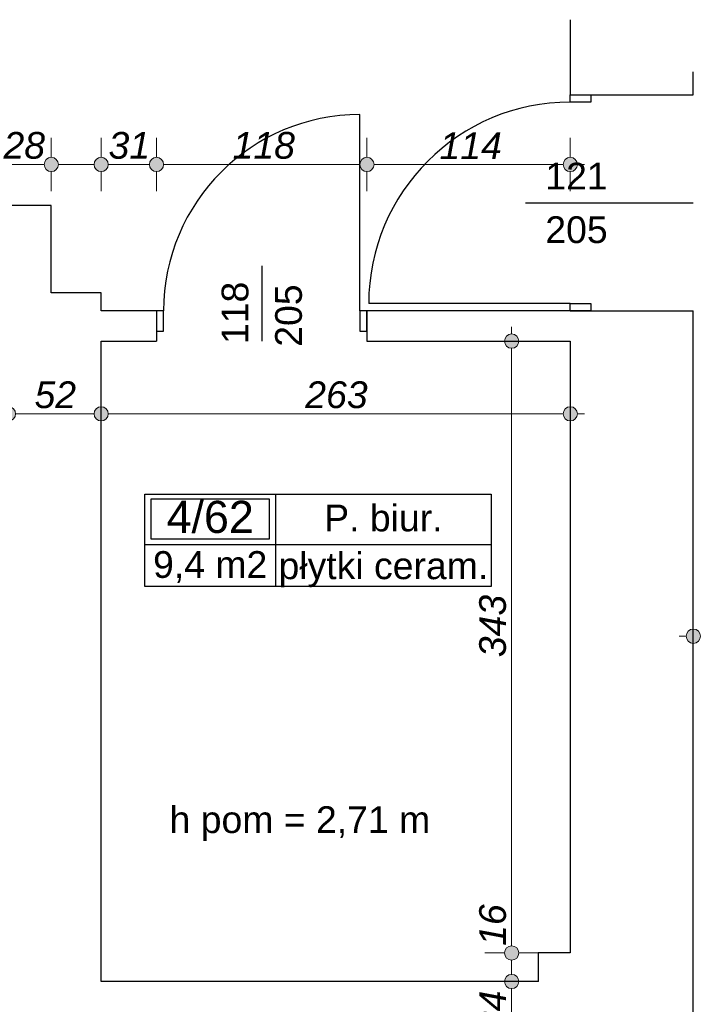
# Model space of a CAD drawing. Header units: millimetres. Extents: x -170998 to -45998, y 10557 to 52557.
# Tile 85 of 92: x -89695 to -85918, y 27582 to 33101. Entities that reach past the tile are written whole.
import ezdxf
from ezdxf.enums import TextEntityAlignment as Align

# ---------------------------------------------------------------- set-up
doc = ezdxf.new("R2010")
doc.units = ezdxf.units.MM
doc.header["$MEASUREMENT"] = 0
for name, color, linetype in [('Drzwi', 7, 'Continuous'), ('Obiekt', 7, 'Continuous'), ('Strefa', 7, 'Continuous'), ('Słup', 7, 'Continuous'), ('Tekst', 7, 'Continuous'), ('Wymiary', 7, 'Continuous'), ('Ściana', 7, 'Continuous')]:
    doc.layers.add(name, color=color, linetype=linetype)
doc.styles.add('Arial', font='txt')
doc.styles.add('Times new roman', font='txt')
doc.dimstyles.new('GENERATED_STYLE__1', dxfattribs={"dimtxt": 150, "dimasz": 152, "dimexe": 0.18, "dimexo": 0, "dimgap": 0.09, "dimtad": 1, "dimtih": 1, "dimtoh": 1, "dimlfac": 0.1, "dimzin": 0, "dimdsep": 46, "dimtxsty": 'Arial', "dimblk": 'ARROWHEAD_11', "dimblk1": 'ARROWHEAD_11', "dimblk2": 'ARROWHEAD_11', "dimcen": 0.09, "dimclrd": 114, "dimclre": 114, "dimclrt": 114, "dimazin": 0, "dimtfac": 1, "dimtdec": 4, "dimtmove": 0, "dimatfit": 3, "dimfxl": 1, "dimtolj": 1, "dimtzin": 0, "dimarcsym": 0})
doc.dimstyles.new('GENERATED_STYLE__2', dxfattribs={"dimtxt": 150, "dimasz": 152, "dimexe": 0.18, "dimexo": 0, "dimgap": 0.09, "dimtad": 1, "dimlfac": 0.1, "dimzin": 0, "dimdsep": 46, "dimtxsty": 'Arial', "dimblk": 'ARROWHEAD_11', "dimblk1": 'ARROWHEAD_11', "dimblk2": 'ARROWHEAD_11', "dimcen": 0.09, "dimclrd": 114, "dimclre": 114, "dimclrt": 114, "dimazin": 0, "dimtfac": 1, "dimtdec": 4, "dimtmove": 0, "dimatfit": 3, "dimfxl": 1, "dimtolj": 1, "dimtzin": 0, "dimarcsym": 0})

# ---------------------------------------------------------------- blocks, each defined once
blk = doc.blocks.new('P. biur._4_62_62', base_point=(-88259.8, 30159))
at = {"layer": 'Strefa'}
for p, q in [((-88993.8, 30441.9), (-87051.6, 30441.9)), ((-88993.8, 29923.3), (-88993.8, 30441.9)), ((-88957.1, 30416), (-88296.5, 30416)), ((-88957.1, 30189.7), (-88957.1, 30416)), ((-88296.5, 30416), (-88296.5, 30189.7)), ((-88259.8, 30441.9), (-88259.8, 29923.3)), ((-87051.6, 30441.9), (-87051.6, 29923.3)), ((-88993.8, 30159), (-87051.6, 30159)), ((-88296.5, 30189.7), (-88957.1, 30189.7)), ((-87051.6, 29923.3), (-88993.8, 29923.3))]:
    blk.add_line(p, q, dxfattribs=at)
at = {"layer": 'Strefa', "style": 'Arial'}
for tag, height, p in [('ROOM_NUMBER', 180, (-88626.8, 30314)), ('ROOM_NAME', 150, (-87655.7, 30307.9)), ('ROOM_CALC_AREA', 150, (-88626.8, 30047)), ('floor_f', 150, (-87655.7, 30039.9))]:
    blk.add_attdef(tag, text='', height=height, dxfattribs=at).set_placement(p, align=Align.MIDDLE_CENTER)
blk = doc.blocks.new('*D214')
at = {"layer": 'Wymiary', "linetype": 'Continuous', "lineweight": 13}
for points in [[(-91728, 32289.6), (-91731.1, 32304.9), (-91739.7, 32317.9), (-91752.7, 32326.5), (-91768, 32329.6), (-91783.3, 32326.5), (-91796.3, 32317.9), (-91805, 32304.9), (-91808, 32289.6), (-91805, 32274.3), (-91796.3, 32261.3), (-91783.3, 32252.6), (-91768, 32249.6), (-91752.7, 32252.6), (-91739.7, 32261.3), (-91731.1, 32274.3)], [(-89478, 32289.6), (-89481.1, 32304.9), (-89489.7, 32317.9), (-89502.7, 32326.5), (-89518, 32329.6), (-89533.3, 32326.5), (-89546.3, 32317.9), (-89555, 32304.9), (-89558, 32289.6), (-89555, 32274.3), (-89546.3, 32261.3), (-89533.3, 32252.6), (-89518, 32249.6), (-89502.7, 32252.6), (-89489.7, 32261.3), (-89481.1, 32274.3)]]:
    blk.add_hatch(color=114, dxfattribs=at).paths.add_polyline_path(points)
at = {"layer": 'Wymiary', "color": 114, "lineweight": 13}
for p, q in [((-91768, 32329.6), (-91768, 32439.6)), ((-89518, 32329.6), (-89518, 32439.6)), ((-91728, 32289.6), (-89558, 32289.6)), ((-91768, 32139.6), (-91768, 32249.6)), ((-89518, 32139.6), (-89518, 32249.6))]:
    blk.add_line(p, q, dxfattribs=at)
for centre in [(-91768, 32289.6), (-89518, 32289.6)]:
    blk.add_circle(centre, 40, dxfattribs=at)
at = {"layer": 'Wymiary', "color": 114, "lineweight": 13, "char_height": 150, "attachment_point": 7, "style": 'Arial'}
for s, insert in [('\\A1;{\\fArial|b0|i1|c238|p38;225}', (-90927.6, 32319.6)), ('\\A1;{\\fArial|b0|i1|c238|p38;28}', (-89785.7, 32319.6))]:
    blk.add_mtext(s, dxfattribs=dict(at, insert=insert))
blk = doc.blocks.new('ARROWHEAD_11')
at = {"color": 0, "linetype": 'Continuous', "lineweight": 0}
blk.add_line((0, 0), (-1, 0), dxfattribs=at)
at = {"color": 0, "linetype": 'Continuous', "lineweight": 0, "const_width": 0.25, "flags": 128}
blk.add_lwpolyline([(-0.125, 0, 1), (0.125, 0, 1)], format="xyb", close=True, dxfattribs=at)
blk = doc.blocks.new('*D215')
at = {"layer": 'Wymiary', "linetype": 'Continuous', "lineweight": 13}
for points in [[(-89478, 32289.6), (-89481.1, 32304.9), (-89489.7, 32317.9), (-89502.7, 32326.5), (-89518, 32329.6), (-89533.3, 32326.5), (-89546.3, 32317.9), (-89555, 32304.9), (-89558, 32289.6), (-89555, 32274.3), (-89546.3, 32261.3), (-89533.3, 32252.6), (-89518, 32249.6), (-89502.7, 32252.6), (-89489.7, 32261.3), (-89481.1, 32274.3)], [(-89198, 32289.6), (-89201.1, 32304.9), (-89209.7, 32317.9), (-89222.7, 32326.5), (-89238, 32329.6), (-89253.3, 32326.5), (-89266.3, 32317.9), (-89275, 32304.9), (-89278, 32289.6), (-89275, 32274.3), (-89266.3, 32261.3), (-89253.3, 32252.6), (-89238, 32249.6), (-89222.7, 32252.6), (-89209.7, 32261.3), (-89201.1, 32274.3)]]:
    blk.add_hatch(color=114, dxfattribs=at).paths.add_polyline_path(points)
at = {"layer": 'Wymiary', "color": 114, "lineweight": 13}
for p, q in [((-89518, 32329.6), (-89518, 32439.6)), ((-89238, 32329.6), (-89238, 32439.6)), ((-89478, 32289.6), (-89278, 32289.6)), ((-89518, 32139.6), (-89518, 32249.6)), ((-89238, 32139.6), (-89238, 32249.6))]:
    blk.add_line(p, q, dxfattribs=at)
for centre in [(-89518, 32289.6), (-89238, 32289.6)]:
    blk.add_circle(centre, 40, dxfattribs=at)
blk = doc.blocks.new('*D216')
at = {"layer": 'Wymiary', "linetype": 'Continuous', "lineweight": 13}
for points in [[(-89198, 32289.6), (-89201.1, 32304.9), (-89209.7, 32317.9), (-89222.7, 32326.5), (-89238, 32329.6), (-89253.3, 32326.5), (-89266.3, 32317.9), (-89275, 32304.9), (-89278, 32289.6), (-89275, 32274.3), (-89266.3, 32261.3), (-89253.3, 32252.6), (-89238, 32249.6), (-89222.7, 32252.6), (-89209.7, 32261.3), (-89201.1, 32274.3)], [(-88888, 32289.6), (-88891.1, 32304.9), (-88899.7, 32317.9), (-88912.7, 32326.5), (-88928, 32329.6), (-88943.3, 32326.5), (-88956.3, 32317.9), (-88965, 32304.9), (-88968, 32289.6), (-88965, 32274.3), (-88956.3, 32261.3), (-88943.3, 32252.6), (-88928, 32249.6), (-88912.7, 32252.6), (-88899.7, 32261.3), (-88891.1, 32274.3)]]:
    blk.add_hatch(color=114, dxfattribs=at).paths.add_polyline_path(points)
at = {"layer": 'Wymiary', "color": 114, "lineweight": 13}
for p, q in [((-89238, 32329.6), (-89238, 32439.6)), ((-88928, 32329.6), (-88928, 32439.6)), ((-89198, 32289.6), (-88968, 32289.6)), ((-89238, 32139.6), (-89238, 32249.6)), ((-88928, 32139.6), (-88928, 32249.6))]:
    blk.add_line(p, q, dxfattribs=at)
for centre in [(-89238, 32289.6), (-88928, 32289.6)]:
    blk.add_circle(centre, 40, dxfattribs=at)
at = {"layer": 'Wymiary', "color": 114, "lineweight": 13, "insert": (-89196.8, 32319.6), "char_height": 150, "attachment_point": 7, "style": 'Arial'}
blk.add_mtext('\\A1;{\\fArial|b0|i1|c238|p38;31}', dxfattribs=at)
blk = doc.blocks.new('*D217')
at = {"layer": 'Wymiary', "linetype": 'Continuous', "lineweight": 13}
for points in [[(-88888, 32289.6), (-88891.1, 32304.9), (-88899.7, 32317.9), (-88912.7, 32326.5), (-88928, 32329.6), (-88943.3, 32326.5), (-88956.3, 32317.9), (-88965, 32304.9), (-88968, 32289.6), (-88965, 32274.3), (-88956.3, 32261.3), (-88943.3, 32252.6), (-88928, 32249.6), (-88912.7, 32252.6), (-88899.7, 32261.3), (-88891.1, 32274.3)], [(-87708, 32289.6), (-87711.1, 32304.9), (-87719.7, 32317.9), (-87732.7, 32326.5), (-87748, 32329.6), (-87763.3, 32326.5), (-87776.3, 32317.9), (-87785, 32304.9), (-87788, 32289.6), (-87785, 32274.3), (-87776.3, 32261.3), (-87763.3, 32252.6), (-87748, 32249.6), (-87732.7, 32252.6), (-87719.7, 32261.3), (-87711.1, 32274.3)]]:
    blk.add_hatch(color=114, dxfattribs=at).paths.add_polyline_path(points)
at = {"layer": 'Wymiary', "color": 114, "lineweight": 13}
for p, q in [((-88928, 32329.6), (-88928, 32439.6)), ((-87748, 32329.6), (-87748, 32439.6)), ((-88888, 32289.6), (-87788, 32289.6)), ((-88928, 32139.6), (-88928, 32249.6)), ((-87748, 32139.6), (-87748, 32249.6))]:
    blk.add_line(p, q, dxfattribs=at)
for centre in [(-88928, 32289.6), (-87748, 32289.6)]:
    blk.add_circle(centre, 40, dxfattribs=at)
at = {"layer": 'Wymiary', "color": 114, "lineweight": 13, "insert": (-88501.2, 32319.6), "char_height": 150, "attachment_point": 7, "style": 'Arial'}
blk.add_mtext('\\A1;{\\fArial|b0|i1|c238|p38;118}', dxfattribs=at)
blk = doc.blocks.new('*D218')
at = {"layer": 'Wymiary', "linetype": 'Continuous', "lineweight": 13}
for points in [[(-87708, 32289.6), (-87711.1, 32304.9), (-87719.7, 32317.9), (-87732.7, 32326.5), (-87748, 32329.6), (-87763.3, 32326.5), (-87776.3, 32317.9), (-87785, 32304.9), (-87788, 32289.6), (-87785, 32274.3), (-87776.3, 32261.3), (-87763.3, 32252.6), (-87748, 32249.6), (-87732.7, 32252.6), (-87719.7, 32261.3), (-87711.1, 32274.3)], [(-86568, 32289.6), (-86571.1, 32304.9), (-86579.7, 32317.9), (-86592.7, 32326.5), (-86608, 32329.6), (-86623.3, 32326.5), (-86636.3, 32317.9), (-86645, 32304.9), (-86648, 32289.6), (-86645, 32274.3), (-86636.3, 32261.3), (-86623.3, 32252.6), (-86608, 32249.6), (-86592.7, 32252.6), (-86579.7, 32261.3), (-86571.1, 32274.3)]]:
    blk.add_hatch(color=114, dxfattribs=at).paths.add_polyline_path(points)
at = {"layer": 'Wymiary', "color": 114, "lineweight": 13}
for p, q in [((-87748, 32329.6), (-87748, 32439.6)), ((-86608, 32329.6), (-86608, 32439.6)), ((-87708, 32289.6), (-86648, 32289.6)), ((-86568, 32289.6), (-86528, 32289.6)), ((-87748, 32139.6), (-87748, 32249.6)), ((-86608, 32139.6), (-86608, 32249.6))]:
    blk.add_line(p, q, dxfattribs=at)
for centre in [(-87748, 32289.6), (-86608, 32289.6)]:
    blk.add_circle(centre, 40, dxfattribs=at)
at = {"layer": 'Wymiary', "color": 114, "lineweight": 13, "insert": (-87341.2, 32319.6), "char_height": 150, "attachment_point": 7, "style": 'Arial'}
blk.add_mtext('\\A1;{\\fArial|b0|i1|c238|p38;114}', dxfattribs=at)
blk = doc.blocks.new('*D375')
at = {"layer": 'Wymiary', "linetype": 'Continuous', "lineweight": 13}
for points in [[(-89718, 30891.6), (-89721, 30906.9), (-89729.7, 30919.9), (-89742.7, 30928.6), (-89758, 30931.6), (-89773.3, 30928.6), (-89786.3, 30919.9), (-89794.9, 30906.9), (-89798, 30891.6), (-89794.9, 30876.3), (-89786.3, 30863.3), (-89773.3, 30854.7), (-89758, 30851.6), (-89742.7, 30854.7), (-89729.7, 30863.3), (-89721, 30876.3)], [(-89198, 30891.6), (-89201, 30906.9), (-89209.7, 30919.9), (-89222.7, 30928.6), (-89238, 30931.6), (-89253.3, 30928.6), (-89266.3, 30919.9), (-89274.9, 30906.9), (-89278, 30891.6), (-89274.9, 30876.3), (-89266.3, 30863.3), (-89253.3, 30854.7), (-89238, 30851.6), (-89222.7, 30854.7), (-89209.7, 30863.3), (-89201, 30876.3)]]:
    blk.add_hatch(color=114, dxfattribs=at).paths.add_polyline_path(points)
at = {"layer": 'Wymiary', "color": 114, "lineweight": 13}
for p, q in [((-89758, 30931.6), (-89758, 31041.6)), ((-89238, 30931.6), (-89238, 31041.6)), ((-89718, 30891.6), (-89278, 30891.6)), ((-89758, 30741.6), (-89758, 30851.6)), ((-89238, 30741.6), (-89238, 30851.6))]:
    blk.add_line(p, q, dxfattribs=at)
for centre in [(-89758, 30891.6), (-89238, 30891.6)]:
    blk.add_circle(centre, 40, dxfattribs=at)
at = {"layer": 'Wymiary', "color": 114, "lineweight": 13, "insert": (-89611.8, 30921.6), "char_height": 150, "attachment_point": 7, "style": 'Arial'}
blk.add_mtext('\\A1;{\\fArial|b0|i1|c238|p38;52}', dxfattribs=at)
blk = doc.blocks.new('*D376')
at = {"layer": 'Wymiary', "linetype": 'Continuous', "lineweight": 13}
for points in [[(-89198, 30891.6), (-89201, 30906.9), (-89209.7, 30919.9), (-89222.7, 30928.6), (-89238, 30931.6), (-89253.3, 30928.6), (-89266.3, 30919.9), (-89274.9, 30906.9), (-89278, 30891.6), (-89274.9, 30876.3), (-89266.3, 30863.3), (-89253.3, 30854.7), (-89238, 30851.6), (-89222.7, 30854.7), (-89209.7, 30863.3), (-89201, 30876.3)], [(-86568, 30891.6), (-86571.1, 30906.9), (-86579.7, 30919.9), (-86592.7, 30928.6), (-86608, 30931.6), (-86623.3, 30928.6), (-86636.3, 30919.9), (-86645, 30906.9), (-86648, 30891.6), (-86645, 30876.3), (-86636.3, 30863.3), (-86623.3, 30854.7), (-86608, 30851.6), (-86592.7, 30854.7), (-86579.7, 30863.3), (-86571.1, 30876.3)]]:
    blk.add_hatch(color=114, dxfattribs=at).paths.add_polyline_path(points)
at = {"layer": 'Wymiary', "color": 114, "lineweight": 13}
for p, q in [((-89238, 30931.6), (-89238, 31041.6)), ((-86608, 30931.6), (-86608, 31041.6)), ((-89198, 30891.6), (-86648, 30891.6)), ((-86568, 30891.6), (-86528, 30891.6)), ((-89238, 30741.6), (-89238, 30851.6)), ((-86608, 30741.6), (-86608, 30851.6))]:
    blk.add_line(p, q, dxfattribs=at)
for centre in [(-89238, 30891.6), (-86608, 30891.6)]:
    blk.add_circle(centre, 40, dxfattribs=at)
at = {"layer": 'Wymiary', "color": 114, "lineweight": 13, "insert": (-88093.7, 30921.6), "char_height": 150, "attachment_point": 7, "style": 'Arial'}
blk.add_mtext('\\A1;{\\fArial|b0|i1|c238|p38;263}', dxfattribs=at)
blk = doc.blocks.new('*D383')
at = {"layer": 'Wymiary', "linetype": 'Continuous', "lineweight": 13}
for points in [[(-86896.5, 27709.3), (-86899.5, 27724.6), (-86908.2, 27737.6), (-86921.2, 27746.3), (-86936.5, 27749.3), (-86951.8, 27746.3), (-86964.8, 27737.6), (-86973.4, 27724.6), (-86976.5, 27709.3), (-86973.4, 27694), (-86964.8, 27681), (-86951.8, 27672.4), (-86936.5, 27669.3), (-86921.2, 27672.4), (-86908.2, 27681), (-86899.5, 27694)], [(-86896.5, 27369.3), (-86899.5, 27384.6), (-86908.2, 27397.6), (-86921.2, 27406.3), (-86936.5, 27409.3), (-86951.8, 27406.3), (-86964.8, 27397.6), (-86973.4, 27384.6), (-86976.5, 27369.3), (-86973.4, 27354), (-86964.8, 27341), (-86951.8, 27332.4), (-86936.5, 27329.3), (-86921.2, 27332.4), (-86908.2, 27341), (-86899.5, 27354)]]:
    blk.add_hatch(color=114, dxfattribs=at).paths.add_polyline_path(points)
at = {"layer": 'Wymiary', "color": 114, "lineweight": 13}
for p, q in [((-86976.5, 27709.3), (-87086.5, 27709.3)), ((-86786.5, 27709.3), (-86896.5, 27709.3)), ((-86936.5, 27409.3), (-86936.5, 27669.3)), ((-86976.5, 27369.3), (-87086.5, 27369.3)), ((-86786.5, 27369.3), (-86896.5, 27369.3))]:
    blk.add_line(p, q, dxfattribs=at)
for centre in [(-86936.5, 27709.3), (-86936.5, 27369.3)]:
    blk.add_circle(centre, 40, dxfattribs=at)
at = {"layer": 'Wymiary', "color": 114, "lineweight": 13, "insert": (-86966.5, 27425.5), "char_height": 150, "attachment_point": 7, "rotation": 90, "style": 'Arial'}
blk.add_mtext('\\A1;{\\fArial|b0|i1|c238|p38;34}', dxfattribs=at)
blk = doc.blocks.new('*D384')
at = {"layer": 'Wymiary', "linetype": 'Continuous', "lineweight": 13}
for points in [[(-86896.5, 27869.3), (-86899.5, 27884.6), (-86908.2, 27897.6), (-86921.2, 27906.3), (-86936.5, 27909.3), (-86951.8, 27906.3), (-86964.8, 27897.6), (-86973.4, 27884.6), (-86976.5, 27869.3), (-86973.4, 27854), (-86964.8, 27841), (-86951.8, 27832.4), (-86936.5, 27829.3), (-86921.2, 27832.4), (-86908.2, 27841), (-86899.5, 27854)], [(-86896.5, 27709.3), (-86899.5, 27724.6), (-86908.2, 27737.6), (-86921.2, 27746.3), (-86936.5, 27749.3), (-86951.8, 27746.3), (-86964.8, 27737.6), (-86973.4, 27724.6), (-86976.5, 27709.3), (-86973.4, 27694), (-86964.8, 27681), (-86951.8, 27672.4), (-86936.5, 27669.3), (-86921.2, 27672.4), (-86908.2, 27681), (-86899.5, 27694)]]:
    blk.add_hatch(color=114, dxfattribs=at).paths.add_polyline_path(points)
at = {"layer": 'Wymiary', "color": 114, "lineweight": 13}
for p, q in [((-86976.5, 27869.3), (-87086.5, 27869.3)), ((-86936.5, 27749.3), (-86936.5, 27829.3)), ((-86786.5, 27869.3), (-86896.5, 27869.3)), ((-86976.5, 27709.3), (-87086.5, 27709.3)), ((-86786.5, 27709.3), (-86896.5, 27709.3))]:
    blk.add_line(p, q, dxfattribs=at)
for centre in [(-86936.5, 27869.3), (-86936.5, 27709.3)]:
    blk.add_circle(centre, 40, dxfattribs=at)
blk = doc.blocks.new('*D385')
at = {"layer": 'Wymiary', "linetype": 'Continuous', "lineweight": 13}
for points in [[(-86896.5, 31299.3), (-86899.5, 31314.6), (-86908.2, 31327.6), (-86921.2, 31336.3), (-86936.5, 31339.3), (-86951.8, 31336.3), (-86964.8, 31327.6), (-86973.4, 31314.6), (-86976.5, 31299.3), (-86973.4, 31284), (-86964.8, 31271), (-86951.8, 31262.4), (-86936.5, 31259.3), (-86921.2, 31262.4), (-86908.2, 31271), (-86899.5, 31284)], [(-86896.5, 27869.3), (-86899.5, 27884.6), (-86908.2, 27897.6), (-86921.2, 27906.3), (-86936.5, 27909.3), (-86951.8, 27906.3), (-86964.8, 27897.6), (-86973.4, 27884.6), (-86976.5, 27869.3), (-86973.4, 27854), (-86964.8, 27841), (-86951.8, 27832.4), (-86936.5, 27829.3), (-86921.2, 27832.4), (-86908.2, 27841), (-86899.5, 27854)]]:
    blk.add_hatch(color=114, dxfattribs=at).paths.add_polyline_path(points)
at = {"layer": 'Wymiary', "color": 114, "lineweight": 13}
for p, q in [((-86936.5, 31339.3), (-86936.5, 31379.3)), ((-86976.5, 31299.3), (-87086.5, 31299.3)), ((-86786.5, 31299.3), (-86896.5, 31299.3)), ((-86936.5, 27909.3), (-86936.5, 31259.3)), ((-86976.5, 27869.3), (-87086.5, 27869.3)), ((-86786.5, 27869.3), (-86896.5, 27869.3))]:
    blk.add_line(p, q, dxfattribs=at)
for centre in [(-86936.5, 31299.3), (-86936.5, 27869.3)]:
    blk.add_circle(centre, 40, dxfattribs=at)
at = {"layer": 'Wymiary', "color": 114, "lineweight": 13, "char_height": 150, "attachment_point": 7, "rotation": 90, "style": 'Arial'}
for s, insert in [('\\A1;{\\fArial|b0|i1|c238|p38;343}', (-86966.5, 29527.4)), ('\\A1;{\\fArial|b0|i1|c238|p38;16}', (-86966.5, 27909.3))]:
    blk.add_mtext(s, dxfattribs=dict(at, insert=insert))
blk = doc.blocks.new('*D718')
at = {"layer": 'Wymiary', "linetype": 'Continuous', "lineweight": 13}
for points in [[(-85878, 29645.1), (-85881.1, 29660.4), (-85889.7, 29673.4), (-85902.7, 29682.1), (-85918, 29685.1), (-85933.3, 29682.1), (-85946.3, 29673.4), (-85955, 29660.4), (-85958, 29645.1), (-85955, 29629.8), (-85946.3, 29616.8), (-85933.3, 29608.2), (-85918, 29605.1), (-85902.7, 29608.2), (-85889.7, 29616.8), (-85881.1, 29629.8)], [(-84168, 29645.1), (-84171.1, 29660.4), (-84179.7, 29673.4), (-84192.7, 29682.1), (-84208, 29685.1), (-84223.3, 29682.1), (-84236.3, 29673.4), (-84245, 29660.4), (-84248, 29645.1), (-84245, 29629.8), (-84236.3, 29616.8), (-84223.3, 29608.2), (-84208, 29605.1), (-84192.7, 29608.2), (-84179.7, 29616.8), (-84171.1, 29629.8)]]:
    blk.add_hatch(color=114, dxfattribs=at).paths.add_polyline_path(points)
at = {"layer": 'Wymiary', "color": 114, "lineweight": 13}
for p, q in [((-85918, 29685.1), (-85918, 29795.1)), ((-84208, 29685.1), (-84208, 29795.1)), ((-85998, 29645.1), (-85958, 29645.1)), ((-85878, 29645.1), (-84248, 29645.1)), ((-85918, 29495.1), (-85918, 29605.1)), ((-84208, 29495.1), (-84208, 29605.1))]:
    blk.add_line(p, q, dxfattribs=at)
for centre in [(-85918, 29645.1), (-84208, 29645.1)]:
    blk.add_circle(centre, 40, dxfattribs=at)
at = {"layer": 'Wymiary', "color": 114, "lineweight": 13, "insert": (-85233.8, 29675.1), "char_height": 150, "attachment_point": 7, "style": 'Arial'}
blk.add_mtext('\\A1;{\\fArial|b0|i1|c238|p38;171}', dxfattribs=at)

msp = doc.modelspace()

# ---------------------------------------------------------------- linework, layer by layer
at = {"layer": 'Drzwi'}
for p, q in [((-86608.019, 32639.32), (-86608.019, 32679.32)), ((-86608.019, 32679.32), (-86493.019, 32679.32)), ((-86608.019, 32679.32), (-86493.019, 32679.32)), ((-86493.019, 32679.32), (-86493.019, 32639.32)), ((-86493.019, 32639.32), (-86608.019, 32639.32)), ((-87788.019, 31469.32), (-87788.019, 32569.32)), ((-88888.019, 31469.32), (-88928.019, 31469.32)), ((-88928.019, 31469.32), (-88928.019, 31354.32)), ((-88928.019, 31469.32), (-88928.019, 31354.32)), ((-88888.019, 31354.32), (-88888.019, 31469.32)), ((-87748.019, 31469.32), (-87788.019, 31469.32)), ((-87788.019, 31469.32), (-87788.019, 31354.32)), ((-87748.019, 31354.32), (-87748.019, 31469.32)), ((-87748.019, 31469.32), (-87748.019, 31354.32)), ((-86608.019, 31509.32), (-87738.019, 31509.32)), ((-86608.019, 31469.32), (-86608.019, 31509.32)), ((-86608.019, 31509.32), (-86493.019, 31509.32)), ((-86493.019, 31469.32), (-86608.019, 31469.32)), ((-86608.019, 31469.32), (-86493.019, 31469.32)), ((-86493.019, 31509.32), (-86493.019, 31469.32)), ((-88928.019, 31354.32), (-88888.019, 31354.32)), ((-87788.019, 31354.32), (-87748.019, 31354.32))]:
    msp.add_line(p, q, dxfattribs=at)
for centre, radius in [((-86608.019, 31509.32), 1130), ((-87788.019, 31469.32), 1100)]:
    msp.add_arc(centre, radius, 90, 180, dxfattribs=at)
at = {"layer": 'Obiekt'}
for p, q in [((-86859.397, 32074.32), (-85918.019, 32074.32)), ((-88338.019, 31720.699), (-88338.019, 31299.32))]:
    msp.add_line(p, q, dxfattribs=at)
at = {"layer": 'Słup'}
for p, q in [((-89518.019, 32059.32), (-91768.019, 32059.32)), ((-89518.019, 31799.32), (-89518.019, 32059.32)), ((-89238.019, 31569.32), (-89518.019, 31569.32)), ((-89238.019, 31499.32), (-89238.019, 31569.32)), ((-86788.019, 27869.32), (-86788.019, 27709.32)), ((-86608.019, 27869.32), (-86788.019, 27869.32))]:
    msp.add_line(p, q, dxfattribs=at)
at = {"layer": 'Ściana'}
for p, q in [((-86608.019, 32679.32), (-86493.019, 32679.32)), ((-86493.019, 32679.32), (-85918.019, 32679.32)), ((-88928.019, 31469.32), (-88928.019, 31354.32)), ((-87748.019, 31469.32), (-87748.019, 31354.32)), ((-86608.019, 31469.32), (-86493.019, 31469.32)), ((-86493.019, 31469.32), (-85918.019, 31469.32)), ((-88928.019, 31354.32), (-88928.019, 31299.32)), ((-87748.019, 31354.32), (-87748.019, 31299.32))]:
    msp.add_line(p, q, dxfattribs=at)
at = {"layer": 'Ściana', "flags": 128}
for points in [[(-86608.019, 33101.164), (-86608.019, 32679.32)], [(-85918.019, 32679.32), (-85918.019, 32809.161)], [(-89518.019, 31569.32), (-89518.019, 31799.32)], [(-89237.975, 31469.32), (-89237.975, 31499.32)], [(-88928.019, 31469.32), (-89237.975, 31469.32)], [(-86608.019, 31469.32), (-87748.019, 31469.32)], [(-85918.019, 27709.32), (-85918.019, 31469.32)], [(-89237.975, 31299.32), (-88928.019, 31299.32)], [(-89237.975, 27709.32), (-89237.975, 31299.32)], [(-87748.019, 31299.32), (-86608.019, 31299.32)], [(-86608.019, 31299.32), (-86608.019, 27869.32)], [(-86788.019, 27709.32), (-89237.975, 27709.32)], [(-85918.019, 16399.32), (-85918.019, 27709.32)]]:
    msp.add_lwpolyline(points, dxfattribs=at)
at = {"layer": 'Ściana'}
for centre, radius, start, end in [((-132427.47, -75066.981), 119113.747, 64.91502534, 72.7714615), ((-132427.47, -75066.981), 118773.747, 65.11518084, 72.77143988), ((-125419.108, -59570.112), 100880.225, 64.27890534, 70.08756238)]:
    msp.add_arc(centre, radius, start, end, dxfattribs=at)

# ---------------------------------------------------------------- block references
at = {"layer": 'Strefa'}
ref = msp.add_blockref('P. biur._4_62_62', (-88259.804, 30159.041), dxfattribs=at)
ref.add_attrib('ROOM_NAME', 'P. biur.', dxfattribs={"color": 7, "height": 150, "style": 'Arial'}).set_placement((-87655.72, 30307.858), align=Align.MIDDLE_CENTER)
ref.add_attrib('ROOM_NUMBER', '4/62', dxfattribs={"color": 7, "height": 180, "style": 'Arial'}).set_placement((-88626.824, 30313.989), align=Align.MIDDLE_CENTER)
ref.add_attrib('ROOM_CALC_AREA', '9,4 m2', dxfattribs={"color": 7, "height": 150, "style": 'Arial'}).set_placement((-88626.824, 30046.987), align=Align.MIDDLE_CENTER)
ref.add_attrib('floor_f', 'płytki ceram.', dxfattribs={"color": 7, "height": 150, "style": 'Arial'}).set_placement((-87655.72, 30039.941), align=Align.MIDDLE_CENTER)

# ---------------------------------------------------------------- texts
at = {"layer": 'Obiekt', "char_height": 150, "attachment_point": 7, "style": 'Arial'}
for s, insert in [('\\A1;{\\fArial|b0|i0|c238|p38;121}', (-86747.845, 32149.321)), ('\\A1;{\\fArial|b0|i0|c238|p38;205}', (-86747.845, 31846.852))]:
    msp.add_mtext(s, dxfattribs=dict(at, insert=insert))
at = {"layer": 'Obiekt', "char_height": 150, "attachment_point": 7, "rotation": 90, "style": 'Arial'}
for s, insert in [('\\A1;{\\fArial|b0|i0|c238|p38;118}', (-88410.55, 31282.746)), ('\\A1;{\\fArial|b0|i0|c238|p38;205}', (-88110.55, 31267.66))]:
    msp.add_mtext(s, dxfattribs=dict(at, insert=insert))
at = {"layer": 'Tekst', "insert": (-88123.865, 28691.738), "char_height": 150, "attachment_point": 2, "style": 'Times new roman'}
msp.add_mtext('\\A1;{\\fArial|b0|i0|c0|p38;h pom = 2,71 m}', dxfattribs=at)

# ---------------------------------------------------------------- dimensions: what is measured, and where the dimension line sits
at = {"layer": 'Wymiary', "color": 114, "lineweight": 13}
for base, p1, p2, picture, middle in [((-86608.019, 32289.584), (-87748.019, 31469.32), (-86608.019, 33101.164), '*D218', (-87178.019, 32394.584)), ((-89518.019, 32289.584), (-91768.019, 32059.32), (-89518.019, 32059.32), '*D214', (-90756.848, 32394.584)), ((-88928.019, 32289.584), (-89238.019, 31569.32), (-88928.019, 31469.32), '*D216', (-89083.019, 32394.584)), ((-87748.019, 32289.584), (-88928.019, 31469.32), (-87748.019, 31469.32), '*D217', (-88338.019, 32394.584)), ((-89238.019, 32289.584), (-89518.019, 32059.32), (-89238.019, 31569.32), '*D215', (-89671.848, 32394.584)), ((-89237.975, 30891.618), (-89757.975, 31499.32), (-89237.975, 31299.32), '*D375', (-89497.975, 30996.618)), ((-84208.018, 29645.125), (-85918.019, 31469.32), (-84208.018, 31009.32), '*D718', (-85063.019, 29750.125)), ((-86608.019, 30891.618), (-89237.975, 31299.32), (-86608.019, 31299.32), '*D376', (-87922.997, 30996.618))]:
    dim = msp.add_linear_dim(base=base, p1=p1, p2=p2, dimstyle='GENERATED_STYLE__1', dxfattribs=at)
    dim.commit()
    dim.dimension.update_dxf_attribs({"geometry": picture, "text_midpoint": middle, "dimtype": 160})
for base, p1, p2, picture, middle in [((-86936.494, 31299.32), (-86608.019, 27869.32), (-86608.019, 31299.32), '*D385', (-87041.494, 29698.149)), ((-86936.494, 27869.32), (-86788.019, 27709.32), (-86608.019, 27869.32), '*D384', (-87041.494, 28023.149)), ((-86936.494, 27709.32), (-86438.019, 27369.32), (-86788.019, 27709.32), '*D383', (-87041.494, 27539.32))]:
    dim = msp.add_linear_dim(base=base, p1=p1, p2=p2, angle=90, dimstyle='GENERATED_STYLE__2', dxfattribs=at)
    dim.commit()
    dim.dimension.update_dxf_attribs({"geometry": picture, "text_midpoint": middle, "dimtype": 160, "text_rotation": 90})

doc.saveas('drawing.dxf')
